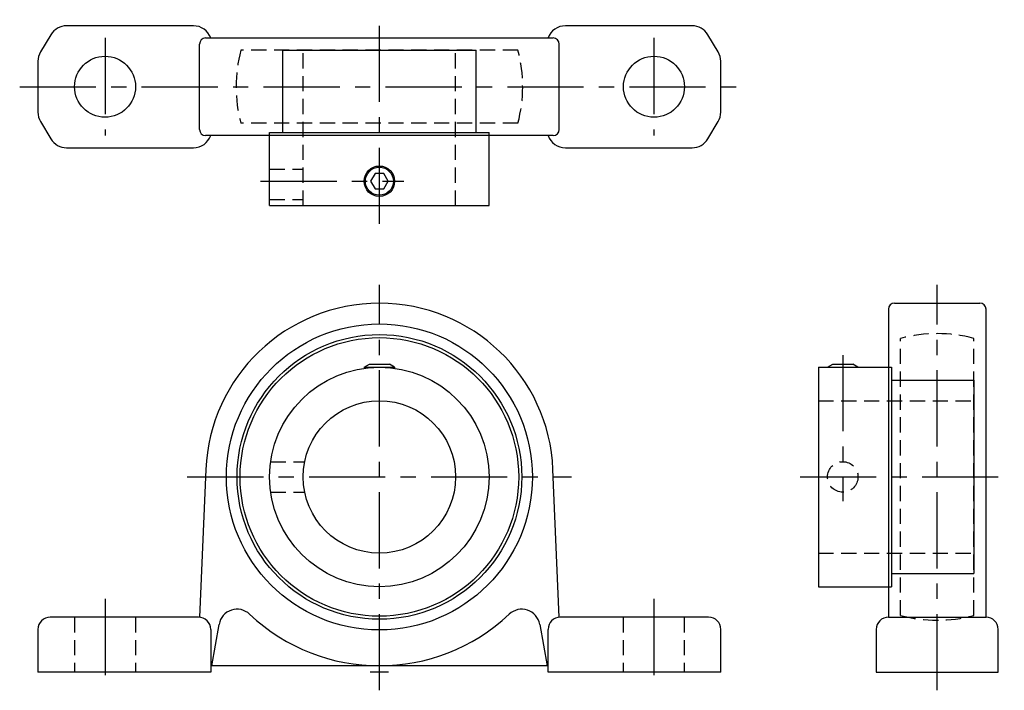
# Model space of a CAD drawing. Extents: x -59 to 103, y -3 to 107.
import ezdxf

# ---------------------------------------------------------------- set-up
doc = ezdxf.new("R2010")
doc.units = 0
doc.header["$LTSCALE"] = 10
doc.linetypes.add('CENTER', pattern=[2, 1.25, -0.25, 0.25, -0.25])
doc.linetypes.add('HIDDEN', pattern=[0.375, 0.25, -0.125])
doc.layers.get('0').update_dxf_attribs({"linetype": 'CONTINUOUS'})
doc.layers.add('CENTER', color=1, linetype='CENTER')
doc.layers.add('HIDDEN', color=3, linetype='HIDDEN')

msp = doc.modelspace()

# ---------------------------------------------------------------- linework, layer by layer
for p, q in [((-30.5, 106), (-51.3, 106)), ((51.3, 106), (30.5, 106)), ((-53.87, 104.54), (-55.57, 101.71)), ((-28.5, 104), (28.5, 104)), ((55.57, 101.71), (53.87, 104.54)), ((-29.5, 89), (-29.5, 103)), ((-15.85, 88.5), (-15.85, 102)), ((-15.85, 102), (15.85, 102)), ((15.85, 88.5), (15.85, 102)), ((29.5, 89), (29.5, 103)), ((-56, 100.17), (-56, 91.83)), ((56, 91.83), (56, 100.17)), ((-55.57, 90.29), (-53.87, 87.46)), ((53.87, 87.46), (55.57, 90.29)), ((28.5, 88), (-28.5, 88)), ((-18, 88.5), (18, 88.5)), ((-18, 76.5), (-18, 88.5)), ((18, 76.5), (18, 88.5)), ((-51.3, 86), (-30.5, 86)), ((30.5, 86), (51.3, 86)), ((-18, 76.5), (18, 76.5)), ((84.5, 60.5), (98.5, 60.5)), ((83.5, 59.5), (83.5, 9)), ((99.5, 9), (99.5, 59.5)), ((-2.5, 50), (-1.63, 50.5)), ((-2.3, 50.12), (-2.3, 49.85)), ((-1.63, 50.5), (1.63, 50.5)), ((2.5, 50), (1.63, 50.5)), ((2.3, 50.12), (2.3, 49.85)), ((73.5, 50), (74.37, 50.5)), ((73.7, 50.12), (73.7, 50)), ((74.37, 50.5), (77.63, 50.5)), ((78.5, 50), (77.63, 50.5)), ((78.3, 50.12), (78.3, 50)), ((-2.5, 50), (-2.5, 49.83)), ((-2.5, 50), (2.5, 50)), ((2.5, 50), (2.5, 49.83)), ((72, 50), (84, 50)), ((72, 50), (72, 14)), ((84, 50), (84, 14)), ((84, 47.85), (97.5, 47.85)), ((97.5, 47.85), (97.5, 16.15)), ((-28.47, 33.21), (-29.5, 9)), ((29.5, 9), (28.47, 33.21)), ((84, 16.15), (97.5, 16.15)), ((72, 14), (84, 14)), ((-29.67, 9), (-54, 9)), ((54, 9), (29.67, 9)), ((83.5, 9), (99.5, 9)), ((-56, 7), (-56, 0)), ((-27.67, 7), (-27.67, 0)), ((-27.5, 1), (-26.3, 7.82)), ((26.3, 7.82), (27.5, 1)), ((27.67, 0), (27.67, 7)), ((56, 0), (56, 7)), ((81.5, 7), (81.5, 0)), ((101.5, 0), (101.5, 7)), ((-27.67, 0), (-56, 0)), ((27.67, 1), (-27.67, 1)), ((56, 0), (27.67, 0)), ((81.5, 0), (101.5, 0))]:
    msp.add_line(p, q)
msp.add_lwpolyline([(-0.72, 81.75), (-1.44, 80.5), (-0.72, 79.25), (0.72, 79.25), (1.44, 80.5), (0.72, 81.75)], close=True)
for centre, radius in [((-45, 96), 5), ((45.04, 96), 5), ((0, 80.5), 2.5), ((0, 80.5), 2.3), ((0, 32), 25.1), ((0, 32), 23.35), ((0, 32), 22.85), ((0, 32), 18), ((0, 32), 12.5)]:
    msp.add_circle(centre, radius)
for centre, radius, start, end in [((-51.3, 103), 3, 90, 149.0362), ((-30.5, 103), 3, 19.4712, 90), ((30.5, 103), 3, 90, 160.5288), ((51.3, 103), 3, 30.9638, 90), ((-28.5, 103), 1, 90, 180), ((28.5, 103), 1, 0, 90), ((-53, 100.17), 3, 149.0362, 180), ((53, 100.17), 3, 0, 30.9638), ((-53, 91.83), 3, 180, 210.9638), ((53, 91.83), 3, 329.0362, 0), ((-28.5, 89), 1, 180, 270), ((28.5, 89), 1, 270, 0), ((-51.3, 89), 3, 210.9638, 270), ((-30.5, 89), 3, 270, 340.5288), ((30.5, 89), 3, 199.4712, 270), ((51.3, 89), 3, 270, 329.0362), ((0, 32), 28.5, 2.426, 177.574), ((84.5, 59.5), 1, 90, 180), ((98.5, 59.5), 1, 0, 90), ((-23.34, 7.3), 3, 46.642, 170), ((23.34, 7.3), 3, 10, 133.358), ((-54, 7), 2, 90, 180), ((-29.67, 7), 2, 360, 90), ((0, 32.02), 31, 226.642, 313.358), ((29.67, 7), 2, 90, 180), ((54, 7), 2, 0, 90), ((83.5, 7), 2, 90, 180), ((99.5, 7), 2, 0, 90)]:
    msp.add_arc(centre, radius, start, end)
at = {"layer": 'CENTER'}
for p, q in [((0, 73.5), (0, 107)), ((-45, 104), (-45, 88)), ((45, 104), (45, 88)), ((-59, 96), (59, 96)), ((-19.5, 80.5), (4, 80.5)), ((0, -3), (0, 63.5)), ((91.5, -3), (91.5, 63.5)), ((76, 52), (76, 28)), ((-31.53, 32), (31.53, 32)), ((69, 32), (102.5, 32)), ((-45, 12), (-45, -3)), ((45, 12), (45, -3)), ((1.5, 0), (-1.5, 0))]:
    msp.add_line(p, q, dxfattribs=at)
at = {"layer": 'HIDDEN'}
for p, q in [((22.72, 102), (-22.72, 102)), ((-12.5, 76.5), (-12.5, 102)), ((12.5, 76.5), (12.5, 102)), ((22.72, 90), (-22.72, 90)), ((-18, 82.5), (-12.5, 82.5)), ((-18, 77.5), (-12.5, 77.5)), ((85.5, 9.28), (85.5, 54.72)), ((97.5, 9.28), (97.5, 54.72)), ((72, 44.5), (97.5, 44.5)), ((-17.83, 34.5), (-12.25, 34.5)), ((-17.83, 29.5), (-12.25, 29.5)), ((72, 19.5), (97.5, 19.5)), ((-50, 9), (-50, 0)), ((-40, 9), (-40, 0)), ((40, 9), (40, 0)), ((50, 9), (50, 0))]:
    msp.add_line(p, q, dxfattribs=at)
msp.add_circle((76, 32), 2.5, dxfattribs=at)
for centre, start, end in [((0, 96), 165.2075, 194.7925), ((0, 96), 345.2075, 14.7925), ((91.5, 32), 75.2075, 104.7925), ((91.5, 32), 255.2075, 284.7925)]:
    msp.add_arc(centre, 23.5, start, end, dxfattribs=at)

doc.saveas('drawing.dxf')
